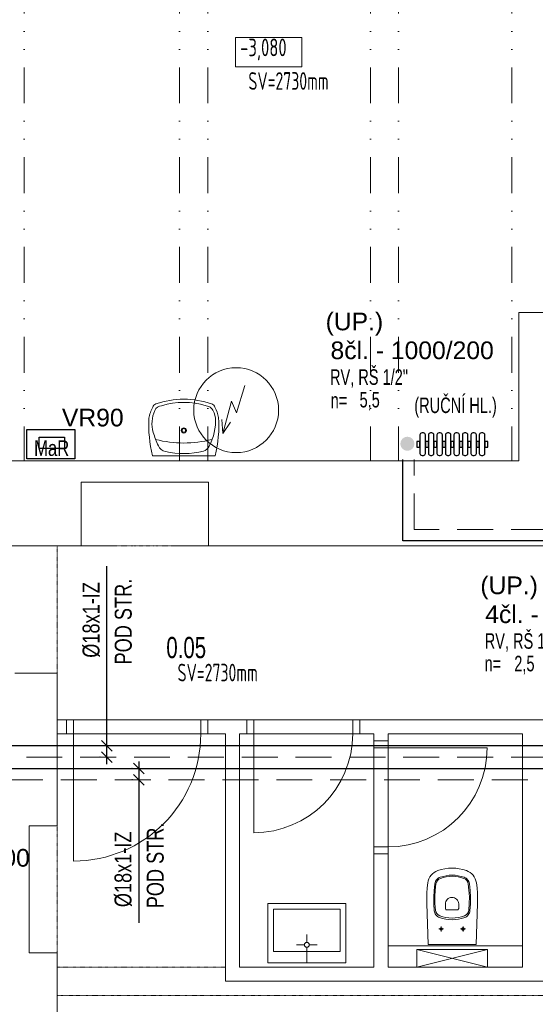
# Model space of a CAD drawing. Header units: millimetres. Extents: x 2424458 to 5109721, y -2781114 to -1335434.
# Tile 42 of 59: x 2567600 to 2571247, y -1390465 to -1383500. Entities that reach past the tile are written whole.
import ezdxf
from ezdxf.enums import TextEntityAlignment as Align

# ---------------------------------------------------------------- set-up
doc = ezdxf.new("R2010")
doc.units = ezdxf.units.MM
doc.header["$LTSCALE"] = 20
doc.header["$MEASUREMENT"] = 0
for name, pattern in [('Cerchovana 2 tecky', [0.33, 0.15, -0.06, 0, -0.06, 0, -0.06]), ('DASHED', [19.05, 12.7, -6.35]), ('DIVIDE', [31.75, 12.7, -6.35, 0, -6.35, 0, -6.35])]:
    doc.linetypes.add(name, pattern=pattern)
for name, color, linetype in [('ARMATURY', 2, 'Continuous'), ('CKBE0_12Y', 3, 'Continuous'), ('KOTY', 2, 'Continuous'), ('slepák', 8, 'Continuous'), ('TZB_TOP rozvody', 6, 'Continuous'), ('UT', 6, 'Continuous'), ('Čísla místností', 7, 'Continuous')]:
    doc.layers.add(name, color=color, linetype=linetype)
doc.layers.add('TZB TEXT', color=3, linetype='Continuous', lineweight=18)
doc.styles.add('ARIEL', font='ARIAL.TTF')
doc.styles.add('ISOCP', font='ISOCP___.TTF')
doc.styles.add('ROMAN', font='ic-romans.shx')
doc.styles.add('ROMANS', font='ic-romans.shx', dxfattribs={"width": 0.8})
doc.styles.get("Standard").update_dxf_attribs({"font": 'ic-romans.shx', "width": 0.8})
doc.dimstyles.new('M50', dxfattribs={"dimtxt": 100, "dimasz": 60, "dimexe": 50, "dimexo": 150, "dimgap": 100, "dimtad": 1, "dimdec": 0, "dimzin": 0, "dimdsep": 46, "dimtxsty": 'Standard', "dimblk1": 'OBLIQUE', "dimblk2": 'OBLIQUE', "dimsah": 1, "dimcen": 0.09, "dimdle": 50, "dimclrd": 256, "dimclre": 256, "dimclrt": 256, "dimadec": 0, "dimazin": 0, "dimtfac": 1, "dimtdec": 0, "dimtofl": 0, "dimtmove": 1, "dimatfit": 3, "dimldrblk": 'OBLIQUE', "dimfxl": 1, "dimarcsym": 0})

# ---------------------------------------------------------------- blocks, each defined once
blk = doc.blocks.new('_OBLIQUE')
at = {"color": 0, "linetype": 'ByBlock'}
blk.add_line((-0.5, -0.5), (0.5, 0.5), dxfattribs=at)
blk = doc.blocks.new('*D802')
at = {"layer": 'Defpoints', "color": 0}
for p in [(2568446.2, -1388796.4), (2568442.7, -1388876.4), (2568448.5, -1388876.4)]:
    blk.add_point(p, dxfattribs=at)
at = {"layer": 'KOTY', "linetype": 'Continuous', "lineweight": -2}
for p, q in [((2568442.7, -1388746.4), (2568442.7, -1388926.4)), ((2568396.2, -1388796.4), (2568392.7, -1388796.4)), ((2568398.5, -1388876.4), (2568392.7, -1388876.4)), ((2568442.7, -1388876.4), (2568442.7, -1389889.6))]:
    blk.add_line(p, q, dxfattribs=at)
at = {"layer": 'KOTY', "lineweight": -2, "xscale": 75, "yscale": 75, "zscale": 75}
for p, rotation in [((2568442.7, -1388796.4), 270), ((2568442.7, -1388876.4), 90)]:
    blk.add_blockref('_OBLIQUE', p, dxfattribs=dict(at, rotation=rotation))
at = {"layer": 'KOTY', "lineweight": -3, "insert": (2568332.7, -1389510.4), "char_height": 120, "attachment_point": 5, "rotation": 90, "style": 'ROMANS'}
blk.add_mtext('%%c18x1-IZ', dxfattribs=at)
blk = doc.blocks.new('*D808')
at = {"layer": 'Defpoints', "color": 0}
for p in [(2568216.6, -1388636.4), (2568222.3, -1388636.4), (2568220.1, -1388716.4)]:
    blk.add_point(p, dxfattribs=at)
at = {"layer": 'KOTY', "linetype": 'Continuous', "lineweight": -2}
for p, q in [((2568216.6, -1388636.4), (2568216.6, -1387366.9)), ((2568172.3, -1388636.4), (2568166.6, -1388636.4)), ((2568216.6, -1388766.4), (2568216.6, -1388586.4)), ((2568170.1, -1388716.4), (2568166.6, -1388716.4))]:
    blk.add_line(p, q, dxfattribs=at)
at = {"layer": 'KOTY', "lineweight": -2, "xscale": 75, "yscale": 75, "zscale": 75}
for p, rotation in [((2568216.6, -1388636.4), 270), ((2568216.6, -1388716.4), 90)]:
    blk.add_blockref('_OBLIQUE', p, dxfattribs=dict(at, rotation=rotation))
at = {"layer": 'KOTY', "lineweight": -3, "insert": (2568106.6, -1387746.1), "char_height": 120, "attachment_point": 5, "rotation": 90, "style": 'ROMANS'}
blk.add_mtext('%%c18x1-IZ', dxfattribs=at)

msp = doc.modelspace()

# ---------------------------------------------------------------- hatches: boundary and pattern name
at = {"layer": 'UT'}
msp.add_hatch(color=3, dxfattribs=at).paths.add_polyline_path([(2570342.6, -1386549.9, 1), (2570342.6, -1386449.9, 1)])

# ---------------------------------------------------------------- linework, layer by layer
at = {"layer": 'ARMATURY', "color": 5, "ltscale": 0.2}
msp.add_lwpolyline([(2567651.2, -1386399), (2567989.8, -1386399), (2567989.8, -1386606.6), (2567651.2, -1386606.6)], close=True, dxfattribs=at)
at = {"layer": 'ARMATURY', "ltscale": 0.2}
msp.add_lwpolyline([(2567737, -1386453.1), (2567917.6, -1386453.1), (2567917.6, -1386534.4), (2567737, -1386534.4)], close=True, dxfattribs=at)
at = {"layer": 'slepák', "linetype": 'DIVIDE', "lineweight": 13, "transparency": 33554687}
for p, q in [((2567630.7, -1380661.7), (2567630.7, -1386621.7)), ((2568730.7, -1380661.7), (2568730.7, -1386621.7)), ((2568930.7, -1380661.7), (2568930.7, -1386621.7)), ((2570080.7, -1380661.7), (2570080.7, -1386621.7)), ((2570280.7, -1380661.7), (2570280.7, -1386621.7)), ((2571080.7, -1380661.7), (2571080.7, -1386621.7)), ((2568035.7, -1387221.7), (2568935.7, -1387221.7))]:
    msp.add_line(p, q, dxfattribs=at)
at = {"layer": 'slepák', "linetype": 'Continuous', "lineweight": 13, "transparency": 33554687}
for p, q in [((2571880.7, -1385571.7), (2571130.7, -1385571.7)), ((2571130.7, -1385571.7), (2571130.7, -1386621.7)), ((2569192.1, -1386087.3), (2569133.1, -1386281)), ((2569099.1, -1386199.1), (2569035.7, -1386426.4)), ((2569133.1, -1386281), (2569099.1, -1386199.1)), ((2568984.8, -1386316.9), (2568974.5, -1386282.3)), ((2569035.7, -1386426.4), (2569029.1, -1386328.9)), ((2569035.7, -1386426.4), (2569091.8, -1386346.4)), ((2568939.5, -1386517.5), (2568940.5, -1386515.5)), ((2567525.7, -1386621.7), (2571130.7, -1386621.7)), ((2568539.9, -1386584.7), (2568981.6, -1386584.7)), ((2568035.7, -1386771.7), (2568935.7, -1386771.7)), ((2568035.7, -1387221.7), (2568035.7, -1386771.7)), ((2568035.7, -1387221.7), (2568035.7, -1386771.7)), ((2568935.7, -1387221.7), (2568935.7, -1386771.7)), ((2568935.7, -1387221.7), (2568935.7, -1386771.7)), ((2567525.7, -1387221.7), (2568035.7, -1387221.7)), ((2567525.7, -1387221.7), (2568035.7, -1387221.7)), ((2568935.7, -1387221.7), (2569035.7, -1387221.7)), ((2568935.7, -1387221.7), (2569035.7, -1387221.7)), ((2569035.7, -1387221.7), (2569135.7, -1387221.7)), ((2569035.7, -1387221.7), (2569135.7, -1387221.7)), ((2569135.7, -1387221.7), (2574255.7, -1387221.7)), ((2569135.7, -1387221.7), (2574255.7, -1387221.7)), ((2567565.7, -1388121.7), (2567865.7, -1388121.7)), ((2567865.7, -1389201.7), (2567865.7, -1388121.7)), ((2567930.7, -1388451.7), (2567865.7, -1388451.7)), ((2567930.7, -1388451.7), (2567865.7, -1388451.7)), ((2567930.7, -1388451.7), (2567930.7, -1388551.7)), ((2568930.7, -1388451.7), (2567930.7, -1388451.7)), ((2567930.7, -1388451.7), (2567930.7, -1388551.7)), ((2568930.7, -1388451.7), (2567930.7, -1388451.7)), ((2567980.7, -1389451.7), (2567980.7, -1388451.7)), ((2567980.7, -1389451.7), (2567980.7, -1388451.7)), ((2568880.7, -1388451.7), (2568880.7, -1388551.7)), ((2568880.7, -1388451.7), (2568880.7, -1388551.7)), ((2569205.7, -1388451.7), (2568930.7, -1388451.7)), ((2568930.7, -1388551.7), (2568930.7, -1388451.7)), ((2569205.7, -1388451.7), (2568930.7, -1388451.7)), ((2568930.7, -1388551.7), (2568930.7, -1388451.7)), ((2569205.7, -1388451.7), (2569205.7, -1388551.7)), ((2570005.7, -1388451.7), (2569205.7, -1388451.7)), ((2569205.7, -1388451.7), (2569205.7, -1388551.7)), ((2569255.7, -1389251.7), (2569255.7, -1388451.7)), ((2569955.7, -1388451.7), (2569955.7, -1388551.7)), ((2570005.7, -1388551.7), (2570005.7, -1388451.7)), ((2571305.7, -1388451.7), (2570005.7, -1388451.7)), ((2570005.7, -1388551.7), (2570005.7, -1388451.7)), ((2571305.7, -1388451.7), (2570005.7, -1388451.7)), ((2567930.7, -1388551.7), (2567865.7, -1388551.7)), ((2567930.7, -1388551.7), (2567865.7, -1388551.7)), ((2568930.7, -1388551.7), (2567930.7, -1388551.7)), ((2568930.7, -1388551.7), (2567930.7, -1388551.7)), ((2569055.7, -1388551.7), (2568930.7, -1388551.7)), ((2569055.7, -1388551.7), (2568930.7, -1388551.7)), ((2569055.7, -1388551.7), (2569055.7, -1390301.7)), ((2569055.7, -1388551.7), (2569055.7, -1390301.7)), ((2569155.7, -1388551.7), (2569155.7, -1390201.7)), ((2569205.7, -1388551.7), (2569155.7, -1388551.7)), ((2569155.7, -1388551.7), (2569155.7, -1390201.7)), ((2569205.7, -1388551.7), (2569155.7, -1388551.7)), ((2570005.7, -1388551.7), (2569205.7, -1388551.7)), ((2570105.7, -1388551.7), (2570005.7, -1388551.7)), ((2570105.7, -1388551.7), (2570005.7, -1388551.7)), ((2570105.7, -1388551.7), (2570105.7, -1388601.7)), ((2570105.7, -1388551.7), (2570105.7, -1388601.7)), ((2571155.7, -1388551.7), (2570205.7, -1388551.7)), ((2570205.7, -1388551.7), (2570205.7, -1388601.7)), ((2571155.7, -1388551.7), (2570205.7, -1388551.7)), ((2570205.7, -1388551.7), (2570205.7, -1388601.7)), ((2571155.7, -1388551.7), (2571155.7, -1390201.7)), ((2571155.7, -1388551.7), (2571155.7, -1390201.7)), ((2570205.7, -1388601.7), (2570105.7, -1388601.7)), ((2570105.7, -1389401.7), (2570105.7, -1388601.7)), ((2570205.7, -1388601.7), (2570105.7, -1388601.7)), ((2570205.7, -1389401.7), (2570205.7, -1388601.7)), ((2570905.7, -1388651.7), (2570105.7, -1388651.7)), ((2567665.7, -1390101.7), (2567665.7, -1389201.7)), ((2567665.7, -1389201.7), (2567865.7, -1389201.7)), ((2570105.7, -1389351.7), (2570205.7, -1389351.7)), ((2570205.7, -1389401.7), (2570105.7, -1389401.7)), ((2570105.7, -1389401.7), (2570105.7, -1390201.7)), ((2570205.7, -1389401.7), (2570105.7, -1389401.7)), ((2570105.7, -1389401.7), (2570105.7, -1390201.7)), ((2570205.7, -1389401.7), (2570205.7, -1390201.7)), ((2570205.7, -1389401.7), (2570205.7, -1390201.7)), ((2570502, -1389564.1), (2570510.4, -1389552.2)), ((2570510.4, -1389552.2), (2570520.5, -1389541.5)), ((2570520.5, -1389541.5), (2570531.8, -1389532.3)), ((2570531.8, -1389532.3), (2570544.3, -1389524.8)), ((2570544.3, -1389524.8), (2570557.8, -1389519)), ((2570557.8, -1389519), (2570582.4, -1389511.5)), ((2570582.4, -1389511.5), (2570607.6, -1389506.1)), ((2570607.6, -1389506.1), (2570633.2, -1389502.8)), ((2570616, -1389555.4), (2570637.4, -1389552.7)), ((2570633.2, -1389502.8), (2570659, -1389501.8)), ((2570637.4, -1389552.7), (2570658.9, -1389551.8)), ((2570659, -1389501.8), (2570658.4, -1389501.6)), ((2570658.4, -1389501.6), (2570684.1, -1389502.7)), ((2570658.9, -1389551.8), (2570680.5, -1389552.7)), ((2570680.5, -1389552.7), (2570701.8, -1389555.4)), ((2570684.1, -1389502.7), (2570709.7, -1389505.9)), ((2570709.7, -1389505.9), (2570734.9, -1389511.3)), ((2570734.9, -1389511.3), (2570759.6, -1389518.8)), ((2570759.6, -1389518.8), (2570773.1, -1389524.6)), ((2570773.1, -1389524.6), (2570785.7, -1389532.1)), ((2570785.7, -1389532.1), (2570797.2, -1389541.3)), ((2570797.2, -1389541.3), (2570807.3, -1389552)), ((2570807.3, -1389552), (2570815.8, -1389563.9)), ((2570482.9, -1389641.8), (2570487.3, -1389605.1)), ((2570487.3, -1389605.1), (2570490.3, -1389590.8)), ((2570490.3, -1389590.8), (2570495.2, -1389577)), ((2570495.2, -1389577), (2570502, -1389564.1)), ((2570531.5, -1389659.6), (2570536.8, -1389612)), ((2570536.8, -1389612), (2570538.4, -1389604.4)), ((2570538.4, -1389604.4), (2570541, -1389597.1)), ((2570539.6, -1389658.7), (2570544.8, -1389612.5)), ((2570541, -1389597.1), (2570544.6, -1389590.2)), ((2570544.6, -1389590.2), (2570549.1, -1389583.8)), ((2570544.8, -1389612.5), (2570548.3, -1389600)), ((2570548.3, -1389600), (2570555.1, -1389588.8)), ((2570549.1, -1389583.8), (2570554.5, -1389578.1)), ((2570554.5, -1389578.1), (2570560.5, -1389573.3)), ((2570555.1, -1389588.8), (2570564.7, -1389580)), ((2570560.5, -1389573.3), (2570567.2, -1389569.2)), ((2570564.7, -1389580), (2570576.3, -1389574)), ((2570567.2, -1389569.2), (2570574.4, -1389566.2)), ((2570574.4, -1389566.2), (2570595, -1389559.9)), ((2570576.3, -1389574), (2570596.4, -1389567.8)), ((2570595, -1389559.9), (2570616, -1389555.4)), ((2570596.4, -1389567.8), (2570617, -1389563.3)), ((2570617, -1389563.3), (2570637.9, -1389560.7)), ((2570637.9, -1389560.7), (2570658.9, -1389559.8)), ((2570658.9, -1389559.8), (2570680, -1389560.7)), ((2570680, -1389560.7), (2570700.9, -1389563.3)), ((2570700.9, -1389563.3), (2570721.4, -1389567.8)), ((2570701.8, -1389555.4), (2570722.9, -1389559.9)), ((2570721.4, -1389567.8), (2570741.6, -1389574)), ((2570722.9, -1389559.9), (2570743.5, -1389566.2)), ((2570741.6, -1389574), (2570753.2, -1389580)), ((2570743.5, -1389566.2), (2570750.7, -1389569.3)), ((2570750.7, -1389569.3), (2570757.3, -1389573.3)), ((2570753.2, -1389580), (2570762.7, -1389588.9)), ((2570757.3, -1389573.3), (2570763.4, -1389578.2)), ((2570762.7, -1389588.9), (2570769.5, -1389600)), ((2570763.4, -1389578.2), (2570768.7, -1389583.8)), ((2570768.7, -1389583.8), (2570773.3, -1389590.2)), ((2570769.5, -1389600), (2570773.1, -1389612.5)), ((2570773.1, -1389612.5), (2570778.2, -1389658.8)), ((2570773.3, -1389590.2), (2570776.9, -1389597.1)), ((2570776.9, -1389597.1), (2570779.5, -1389604.4)), ((2570779.5, -1389604.4), (2570781.1, -1389612.1)), ((2570781.1, -1389612.1), (2570786.3, -1389659.7)), ((2570781.1, -1389612.1), (2570781.1, -1389612.1)), ((2570815.8, -1389563.9), (2570822.6, -1389576.9)), ((2570822.6, -1389576.9), (2570827.6, -1389590.7)), ((2570827.6, -1389590.7), (2570830.6, -1389605.1)), ((2570830.6, -1389605.1), (2570834.9, -1389641.8)), ((2570479, -1389715.5), (2570480.2, -1389678.6)), ((2570480.2, -1389678.6), (2570482.9, -1389641.8)), ((2570529.1, -1389707.3), (2570531.5, -1389659.6)), ((2570537.2, -1389705.2), (2570539.6, -1389658.7)), ((2570778.2, -1389658.8), (2570780.7, -1389705.3)), ((2570786.3, -1389659.7), (2570788.7, -1389707.5)), ((2570834.9, -1389641.8), (2570837.7, -1389678.6)), ((2570837.7, -1389678.6), (2570838.9, -1389715.6)), ((2569355.9, -1390171.7), (2569355.9, -1389751.7)), ((2569906.7, -1389751.7), (2569355.9, -1389751.7)), ((2569906.7, -1390171.7), (2569906.7, -1389751.7)), ((2570479.4, -1389752.5), (2570479, -1389715.5)), ((2570488.9, -1390041.7), (2570479.4, -1389752.5)), ((2570529.5, -1389755.2), (2570529.1, -1389707.3)), ((2570532.8, -1389802.9), (2570529.5, -1389755.2)), ((2570537.4, -1389751.7), (2570537.2, -1389705.2)), ((2570540.4, -1389798.1), (2570537.4, -1389751.7)), ((2570611.4, -1389756.9), (2570612.1, -1389747.7)), ((2570611.4, -1389786.9), (2570611.4, -1389756.9)), ((2570612.1, -1389747.7), (2570614.6, -1389738.9)), ((2570614.6, -1389738.9), (2570618.7, -1389730.7)), ((2570618.7, -1389730.7), (2570624.4, -1389723.4)), ((2570624.4, -1389723.4), (2570631.5, -1389717.4)), ((2570631.5, -1389717.4), (2570639.5, -1389712.9)), ((2570639.5, -1389712.9), (2570648.2, -1389710)), ((2570648.2, -1389710), (2570657.4, -1389709)), ((2570657.4, -1389709), (2570666.6, -1389709.7)), ((2570666.6, -1389709.7), (2570675.4, -1389712.1)), ((2570675.4, -1389712.1), (2570683.7, -1389716.3)), ((2570683.7, -1389716.3), (2570690.9, -1389722)), ((2570690.9, -1389722), (2570696.9, -1389729)), ((2570696.9, -1389729), (2570701.4, -1389737.1)), ((2570701.4, -1389737.1), (2570704.3, -1389745.8)), ((2570704.3, -1389745.8), (2570705.4, -1389755)), ((2570705.4, -1389755), (2570705.4, -1389756.9)), ((2570705.4, -1389756.9), (2570705.4, -1389786.9)), ((2570780.4, -1389751.9), (2570777.5, -1389798.3)), ((2570780.7, -1389705.3), (2570780.4, -1389751.9)), ((2570788.3, -1389755.4), (2570785.1, -1389803.1)), ((2570788.7, -1389707.5), (2570788.3, -1389755.4)), ((2570838.4, -1389752.5), (2570828.9, -1390041.7)), ((2570838.9, -1389715.6), (2570838.4, -1389752.5)), ((2569395.9, -1390091.7), (2569395.9, -1389791.7)), ((2569395.9, -1389791.7), (2569866.7, -1389791.7)), ((2569866.7, -1389791.7), (2569866.7, -1390091.7)), ((2569906.7, -1390171.7), (2569906.7, -1389827.7)), ((2570534.1, -1389810.8), (2570532.8, -1389802.9)), ((2570536.5, -1389818.4), (2570534.1, -1389810.8)), ((2570540, -1389825.6), (2570536.5, -1389818.4)), ((2570544.4, -1389832.2), (2570540, -1389825.6)), ((2570543.4, -1389811), (2570540.4, -1389798.1)), ((2570549.9, -1389822.7), (2570543.4, -1389811)), ((2570559.4, -1389832.1), (2570549.9, -1389822.7)), ((2570612.1, -1389790.7), (2570611.4, -1389786.9)), ((2570614.3, -1389793.9), (2570612.1, -1389790.7)), ((2570617.6, -1389796.1), (2570614.3, -1389793.9)), ((2570621.4, -1389796.9), (2570617.6, -1389796.1)), ((2570695.4, -1389796.9), (2570621.4, -1389796.9)), ((2570621.4, -1389796.9), (2570621.4, -1389796.9)), ((2570699.2, -1389796.1), (2570695.4, -1389796.9)), ((2570702.5, -1389793.9), (2570699.2, -1389796.1)), ((2570704.6, -1389790.7), (2570702.5, -1389793.9)), ((2570705.4, -1389786.9), (2570704.6, -1389790.7)), ((2570767.8, -1389823), (2570758.3, -1389832.4)), ((2570774.4, -1389811.3), (2570767.8, -1389823)), ((2570777.8, -1389825.9), (2570773.3, -1389832.5)), ((2570777.5, -1389798.3), (2570774.4, -1389811.3)), ((2570777.5, -1389798.3), (2570777.5, -1389798.3)), ((2570781.3, -1389818.7), (2570777.8, -1389825.9)), ((2570783.7, -1389811), (2570781.3, -1389818.7)), ((2570785.1, -1389803.1), (2570783.7, -1389811)), ((2570549.8, -1389838.2), (2570544.4, -1389832.2)), ((2570555.9, -1389843.4), (2570549.8, -1389838.2)), ((2570562.6, -1389847.6), (2570555.9, -1389843.4)), ((2570571.1, -1389838.5), (2570559.4, -1389832.1)), ((2570569.9, -1389850.9), (2570562.6, -1389847.6)), ((2570591.5, -1389857.7), (2570569.9, -1389850.9)), ((2570592.4, -1389845.5), (2570571.1, -1389838.5)), ((2570613.7, -1389862.7), (2570591.5, -1389857.7)), ((2570614.2, -1389850.6), (2570592.4, -1389845.5)), ((2570636.1, -1389865.7), (2570613.7, -1389862.7)), ((2570636.4, -1389853.6), (2570614.2, -1389850.6)), ((2570658.8, -1389866.7), (2570636.1, -1389865.7)), ((2570658.8, -1389854.7), (2570636.4, -1389853.6)), ((2570681.2, -1389853.7), (2570658.8, -1389854.7)), ((2570681.5, -1389865.7), (2570658.8, -1389866.7)), ((2570703.4, -1389850.7), (2570681.2, -1389853.7)), ((2570703.9, -1389862.8), (2570681.5, -1389865.7)), ((2570725.3, -1389845.7), (2570703.4, -1389850.7)), ((2570726.1, -1389857.9), (2570703.9, -1389862.8)), ((2570746.6, -1389838.8), (2570725.3, -1389845.7)), ((2570747.7, -1389851.2), (2570726.1, -1389857.9)), ((2570758.3, -1389832.4), (2570746.6, -1389838.8)), ((2570755.1, -1389847.9), (2570747.7, -1389851.2)), ((2570761.8, -1389843.7), (2570755.1, -1389847.9)), ((2570768, -1389838.5), (2570761.8, -1389843.7)), ((2570773.3, -1389832.5), (2570768, -1389838.5)), ((2569631.3, -1390027.3), (2569631.3, -1389970.6)), ((2570581.4, -1389932), (2570563.8, -1389932)), ((2570572.8, -1389932), (2570573.4, -1389928.7)), ((2570573.4, -1389935.3), (2570572.8, -1389932)), ((2570573.4, -1389928.7), (2570575.3, -1389925.9)), ((2570575.3, -1389938.1), (2570573.4, -1389935.3)), ((2570575.3, -1389925.9), (2570578.1, -1389924.1)), ((2570578.1, -1389940), (2570575.3, -1389938.1)), ((2570578.1, -1389924.1), (2570581.4, -1389923.4)), ((2570581.4, -1389940.6), (2570578.1, -1389940)), ((2570581.4, -1389914.4), (2570581.4, -1389932)), ((2570581.4, -1389923.4), (2570584.7, -1389924.1)), ((2570581.4, -1389932), (2570581.4, -1389949.6)), ((2570599, -1389932), (2570581.4, -1389932)), ((2570584.7, -1389940), (2570581.4, -1389940.6)), ((2570584.7, -1389924.1), (2570587.5, -1389925.9)), ((2570587.4, -1389938.2), (2570584.7, -1389940)), ((2570589.3, -1389935.4), (2570587.4, -1389938.2)), ((2570587.5, -1389925.9), (2570589.4, -1389928.7)), ((2570590, -1389932.2), (2570589.3, -1389935.4)), ((2570589.4, -1389928.7), (2570590, -1389932)), ((2570590, -1389932), (2570590, -1389932.2)), ((2570736.4, -1389932), (2570718.8, -1389932)), ((2570727.8, -1389932), (2570728.4, -1389928.7)), ((2570728.4, -1389935.3), (2570727.8, -1389932)), ((2570728.4, -1389928.7), (2570730.3, -1389925.9)), ((2570730.3, -1389938.1), (2570728.4, -1389935.3)), ((2570730.3, -1389925.9), (2570733.1, -1389924.1)), ((2570733.1, -1389940), (2570730.3, -1389938.1)), ((2570733.1, -1389924.1), (2570736.4, -1389923.4)), ((2570736.4, -1389940.6), (2570733.1, -1389940)), ((2570736.4, -1389914.4), (2570736.4, -1389932)), ((2570736.4, -1389923.4), (2570739.7, -1389924.1)), ((2570736.4, -1389932), (2570736.4, -1389949.6)), ((2570754, -1389932), (2570736.4, -1389932)), ((2570739.7, -1389940), (2570736.4, -1389940.6)), ((2570739.7, -1389924.1), (2570742.5, -1389925.9)), ((2570742.4, -1389938.2), (2570739.7, -1389940)), ((2570744.3, -1389935.4), (2570742.4, -1389938.2)), ((2570742.5, -1389925.9), (2570744.4, -1389928.7)), ((2570745, -1389932.2), (2570744.3, -1389935.4)), ((2570744.4, -1389928.7), (2570745, -1389932)), ((2570745, -1389932), (2570745, -1389932.2)), ((2567865.7, -1390101.7), (2567665.7, -1390101.7)), ((2567865.7, -1390101.7), (2567865.7, -1390201.7)), ((2569866.7, -1390091.7), (2569395.9, -1390091.7)), ((2569614.1, -1390044.5), (2569557.4, -1390044.5)), ((2569631.3, -1390061.7), (2569631.3, -1390171.7)), ((2569648.5, -1390044.5), (2569705.2, -1390044.5)), ((2571155.7, -1390051.7), (2570205.7, -1390051.7)), ((2571155.7, -1390051.7), (2570205.7, -1390051.7)), ((2570908.9, -1390076.7, 0), (2570408.9, -1390076.7, 0)), ((2570408.9, -1390076.7), (2570408.9, -1390201.7)), ((2570408.9, -1390201.7), (2570908.9, -1390076.7)), ((2570408.9, -1390076.7), (2570908.9, -1390201.7)), ((2570828.9, -1390041.7), (2570488.9, -1390041.7)), ((2570908.9, -1390076.7), (2570908.9, -1390201.7)), ((2569355.9, -1390171.7), (2569906.7, -1390171.7)), ((2567865.7, -1390301.7), (2567865.7, -1390201.7)), ((2569155.7, -1390201.7), (2570105.7, -1390201.7)), ((2569155.7, -1390201.7), (2570105.7, -1390201.7)), ((2571155.7, -1390201.7), (2570205.7, -1390201.7)), ((2571155.7, -1390201.7), (2570205.7, -1390201.7)), ((2570908.9, -1390201.7, 0), (2570408.9, -1390201.7, 0)), ((2567865.7, -1392271.7), (2567865.7, -1390301.7)), ((2572330.7, -1390301.7), (2569055.7, -1390301.7)), ((2572330.7, -1390301.7), (2569055.7, -1390301.7))]:
    msp.add_line(p, q, dxfattribs=at)
at = {"layer": 'slepák', "linetype": 'Cerchovana 2 tecky', "lineweight": 13, "transparency": 33554687}
for p, q in [((2567865.3, -1387221.7), (2567865.3, -1388121.7)), ((2568035.7, -1387221.7), (2568935.7, -1387221.7)), ((2567865.7, -1389201.7), (2567865.7, -1390101.7)), ((2567865.7, -1390201.7), (2569055.7, -1390201.7)), ((2567865.7, -1390201.7), (2569055.7, -1390201.7)), ((2572330.7, -1390401.7), (2567865.7, -1390401.7)), ((2572330.7, -1390401.7), (2567865.7, -1390401.7))]:
    msp.add_line(p, q, dxfattribs=at)
at = {"layer": 'slepák', "linetype": 'Continuous', "lineweight": 13, "transparency": 33554687}
msp.add_lwpolyline([(2569126.3, -1383833.8), (2569596.3, -1383833.8), (2569596.3, -1383625.5), (2569126.3, -1383625.5), (2569126.3, -1383833.8)], dxfattribs=at)
for centre, radius in [((2569131.1, -1386262.3), 300), ((2568760.7, -1386405.6), 18.4), ((2568760.7, -1386405.6), 12.5)]:
    msp.add_circle(centre, radius, dxfattribs=at)
for centre, radius, start, end in [((2568760.7, -1386797.7), 612.6, 71.23415, 108.76585), ((2568760.6, -1386743.7), 536.1, 72.93741, 107.06259), ((2568791.7, -1386373.4), 283.6, 152.30968, 169.00226), ((2568746.5, -1386355.7), 211.3, 154.37714, 197.51239), ((2568575, -1386251.9), 36, 108.34231, 163.3538), ((2568606, -1386285.5), 54.3, 92.91431, 157.07001), ((2568908.9, -1386298.2), 67.5, 13.61054, 82.40729), ((2568946.5, -1386251.8), 36, 16.62386, 71.68089), ((2568729.8, -1386373.4), 283.6, 12.12319, 27.69073), ((2569426.9, -1386361.7), 914.6, 177.34219, 194.1121), ((2568612.7, -1386338.2), 372.7, 331.59292, 3.28475), ((2568130.7, -1386367.9), 878.1, 345.70964, 3.5342), ((2569065.4, -1386279.7), 538.8, 195.01307, 205.95513), ((2568760.2, -1385688.5), 806.2, 255.71301, 284.28699), ((2568647.4, -1386483.3), 73.8, 205.88362, 256.66341), ((2568759.2, -1385987.1), 582.4, 257.21835, 283.985), ((2568875.3, -1386484.5), 72.1, 289.99402, 332.81779), ((2567980.7, -1388551.7), 900, 270, 0), ((2567980.7, -1388551.7), 900, 270, 0), ((2569255.7, -1388551.7), 700, 270, 0), ((2570205.7, -1388651.7), 700, 270, 0), ((2569631.3, -1390044.5), 17.2, 0.00002, 0)]:
    msp.add_arc(centre, radius, start, end, dxfattribs=at)
at = {"layer": 'TZB_TOP rozvody', "linetype": 'DASHED', "lineweight": 9}
for p, q in [((2570390.5, -1387106.3), (2570390.5, -1386610.5)), ((2572472.7, -1387106.3), (2570390.5, -1387106.3)), ((2572472.7, -1388716.4), (2566685.2, -1388716.4)), ((2566748.5, -1388876.4), (2572041.1, -1388876.4))]:
    msp.add_line(p, q, dxfattribs=at)
at = {"layer": 'UT', "lineweight": -3}
for p, q in [((2570310.5, -1387186.3), (2570310.5, -1386611)), ((2572392.7, -1387186.3), (2570310.5, -1387186.3)), ((2572392.7, -1388636.4), (2566652.4, -1388636.4)), ((2566748.5, -1388796.4), (2572121.1, -1388796.4))]:
    msp.add_line(p, q, dxfattribs=at)
at = {"layer": 'UT', "color": 1}
for points in [[(2570410.3, -1386482.9), (2570410.3, -1386522.9), (2570431.3, -1386522.9), (2570431.3, -1386482.9)], [(2570470.3, -1386482.9), (2570470.3, -1386522.9), (2570491.3, -1386522.9), (2570491.3, -1386482.9)], [(2570530.3, -1386482.9), (2570530.3, -1386522.9), (2570551.3, -1386522.9), (2570551.3, -1386482.9)], [(2570590.3, -1386482.9), (2570590.3, -1386522.9), (2570611.3, -1386522.9), (2570611.3, -1386482.9)], [(2570650.3, -1386482.9), (2570650.3, -1386522.9), (2570671.3, -1386522.9), (2570671.3, -1386482.9)], [(2570710.3, -1386482.9), (2570710.3, -1386522.9), (2570731.3, -1386522.9), (2570731.3, -1386482.9)], [(2570770.3, -1386482.9), (2570770.3, -1386522.9), (2570791.3, -1386522.9), (2570791.3, -1386482.9)], [(2570830.3, -1386482.9), (2570830.3, -1386522.9), (2570851.3, -1386522.9), (2570851.3, -1386482.9)], [(2570890.3, -1386482.9), (2570890.3, -1386522.9), (2570911.3, -1386522.9), (2570911.3, -1386482.9)]]:
    msp.add_lwpolyline(points, close=True, dxfattribs=at)
for points in [[(2570431.3, -1386437.9), (2570431.3, -1386567.9, 0.414214), (2570446.3, -1386582.9), (2570455.3, -1386582.9, 0.414214), (2570470.3, -1386567.9), (2570470.3, -1386437.9, 0.414214), (2570455.3, -1386422.9), (2570446.3, -1386422.9, 0.414214)], [(2570491.3, -1386437.9), (2570491.3, -1386567.9, 0.414214), (2570506.3, -1386582.9), (2570515.3, -1386582.9, 0.414214), (2570530.3, -1386567.9), (2570530.3, -1386437.9, 0.414214), (2570515.3, -1386422.9), (2570506.3, -1386422.9, 0.414214)], [(2570551.3, -1386437.9), (2570551.3, -1386567.9, 0.414214), (2570566.3, -1386582.9), (2570575.3, -1386582.9, 0.414214), (2570590.3, -1386567.9), (2570590.3, -1386437.9, 0.414214), (2570575.3, -1386422.9), (2570566.3, -1386422.9, 0.414214)], [(2570611.3, -1386437.9), (2570611.3, -1386567.9, 0.414214), (2570626.3, -1386582.9), (2570635.3, -1386582.9, 0.414214), (2570650.3, -1386567.9), (2570650.3, -1386437.9, 0.414214), (2570635.3, -1386422.9), (2570626.3, -1386422.9, 0.414214)], [(2570671.3, -1386437.9), (2570671.3, -1386567.9, 0.414214), (2570686.3, -1386582.9), (2570695.3, -1386582.9, 0.414214), (2570710.3, -1386567.9), (2570710.3, -1386437.9, 0.414214), (2570695.3, -1386422.9), (2570686.3, -1386422.9, 0.414214)], [(2570731.3, -1386437.9), (2570731.3, -1386567.9, 0.414214), (2570746.3, -1386582.9), (2570755.3, -1386582.9, 0.414214), (2570770.3, -1386567.9), (2570770.3, -1386437.9, 0.414214), (2570755.3, -1386422.9), (2570746.3, -1386422.9, 0.414214)], [(2570791.3, -1386437.9), (2570791.3, -1386567.9, 0.414214), (2570806.3, -1386582.9), (2570815.3, -1386582.9, 0.414214), (2570830.3, -1386567.9), (2570830.3, -1386437.9, 0.414214), (2570815.3, -1386422.9), (2570806.3, -1386422.9, 0.414214)], [(2570851.3, -1386437.9), (2570851.3, -1386567.9, 0.414214), (2570866.3, -1386582.9), (2570875.3, -1386582.9, 0.414214), (2570890.3, -1386567.9), (2570890.3, -1386437.9, 0.414214), (2570875.3, -1386422.9), (2570866.3, -1386422.9, 0.414214)]]:
    msp.add_lwpolyline(points, format="xyb", close=True, dxfattribs=at)

# ---------------------------------------------------------------- texts
at = {"layer": 'CKBE0_12Y', "style": 'ROMANS', "width": 0.8}
msp.add_text('MaR', height=110, dxfattribs=at).set_placement((2567701.6, -1386619.1), align=Align.BOTTOM_LEFT)
at = {"layer": 'KOTY', "lineweight": -3, "char_height": 120, "width": 748.571, "attachment_point": 5, "rotation": 90, "style": 'ROMANS'}
for insert in [(2568333.1, -1387758.1), (2568559.2, -1389482.6)]:
    msp.add_mtext('POD STR.', dxfattribs=dict(at, insert=insert))
at = {"layer": 'slepák', "linetype": 'Continuous', "lineweight": 13, "transparency": 33554687, "char_height": 125, "style": 'ISOCP'}
for s, insert, width, attachment_point in [('\\W0.76;\\fISOCP|i0|b1|c0|p0;-3,080', (2569159.6, -1383788), 484.193, 7), ('\\W0.72;SV=2730mm', (2569501.3, -1383933.8), 771.556, 5), ('\\W0.72;SV=2730mm', (2569000.4, -1388118.5), 771.556, 5)]:
    msp.add_mtext(s, dxfattribs=dict(at, insert=insert, width=width, attachment_point=attachment_point))
at = {"layer": 'TZB TEXT', "style": 'ARIEL'}
for s, p in [('(UP.)', (2569763.9, -1385734.7)), ('8čl. - 1000/200', (2569798.5, -1385938.9)), ('VR90', (2567898.3, -1386414.7)), ('(UP.)', (2570858.7, -1387601.4)), ('4čl. - 1000/200', (2570893.3, -1387805.6)), ('2čl. - 1000/200', (2566516.3, -1389528.8))]:
    msp.add_text(s, height=125, dxfattribs=at).set_placement(p, align=Align.BOTTOM_LEFT)
at = {"layer": 'TZB TEXT', "style": 'ROMAN', "width": 0.7}
for s, p in [('RV, RŠ 1/2"', (2569794.9, -1386116.2)), ('5,5', (2570004.1, -1386276)), ('(RUČNÍ HL.)', (2570391.5, -1386315.8)), ('n=', (2569799.6, -1386281.5)), ('RV, RŠ 1/2"', (2570889.6, -1387982.9)), ('2,5', (2571098.8, -1388142.7)), ('n=', (2570888.4, -1388142.7))]:
    msp.add_text(s, height=110, dxfattribs=at).set_placement(p, align=Align.BOTTOM_LEFT)
at = {"layer": 'Čísla místností', "color": 7, "insert": (2568637, -1388018.5), "char_height": 150, "attachment_point": 7, "style": 'ARIEL'}
msp.add_mtext('\\W0.69;0.05', dxfattribs=at)

# ---------------------------------------------------------------- dimensions: what is measured, and where the dimension line sits
at = {"layer": 'KOTY', "linetype": 'Continuous', "lineweight": -3}
for base, p1, p2, angle, picture, middle in [((2568216.6, -1388636.4), (2568220.1, -1388716.4), (2568222.3, -1388636.4), 90, '*D808', (2568216.6, -1387746.1)), ((2568442.7, -1388876.4), (2568446.2, -1388796.4), (2568448.5, -1388876.4), 270, '*D802', (2568442.7, -1389510.4))]:
    dim = msp.add_linear_dim(base=base, p1=p1, p2=p2, angle=angle, text='%%c18x1-IZ', dimstyle='M50', override={"dimscale": 1, "dimtxt": 120, "dimasz": 75, "dimexe": 50, "dimexo": 50, "dimgap": 50, "dimtxsty": 'ROMANS'}, dxfattribs=at)
    dim.commit()
    dim.dimension.update_dxf_attribs({"geometry": picture, "text_midpoint": middle, "dimtype": 160})

doc.saveas('drawing.dxf')
